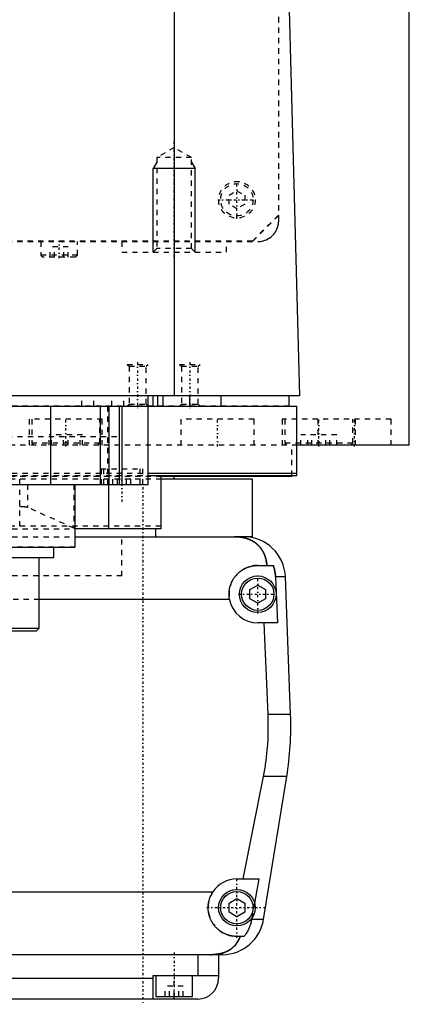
# Model space of a CAD drawing. Extents: x -120 to 120, y -92 to 634.
# Tile 3 of 10: x 25 to 100, y -82 to 106. Entities that reach past the tile are written whole.
import ezdxf

# ---------------------------------------------------------------- set-up
doc = ezdxf.new("R2010")
doc.units = 0
doc.linetypes.add('CENTER', pattern=[1.5, 0.45, -0.5, 0.05, -0.5])
doc.linetypes.add('DASHED', pattern=[2, 1, -1])
for name, color, linetype in [('AM_0', 7, 'CONTINUOUS'), ('AM_10', 7, 'CONTINUOUS'), ('AM_3', 7, 'DASHED'), ('AM_7', 7, 'CENTER')]:
    doc.layers.add(name, color=color, linetype=linetype)

msp = doc.modelspace()

# ---------------------------------------------------------------- linework, layer by layer
at = {"layer": 'AM_0', "color": 7, "linetype": 'CONTINUOUS'}
for p, q in [((100, 25), (100, 363)), ((55.06, 34.5), (55.06, 116.6)), ((76.83, 115.63), (79, 34.5)), ((79, 34.5), (-79, 34.5)), ((50, 17.5), (50, 34.5)), ((51, 32.5), (51, 34.5)), ((51.9, 32.5), (51.9, 34.5)), ((52.9, 32.5), (52.9, 34.5)), ((58, 32.5), (58, 34.5)), ((64, 32.5), (64, 34.5)), ((77, 32.5), (77, 34.5)), ((-78.5, 32.5), (78.5, 32.5)), ((31.31, 32.5), (31.31, 17.5)), ((40.83, 32.5), (40.83, 17.5)), ((42.5, 32.5), (42.5, 17.5)), ((44.5, 32.5), (44.5, 17.5)), ((45, 32.5), (45, 17.5)), ((78.5, 19.2), (78.5, 32.5)), ((100, 25), (78.56, 25)), ((50.02, 19.7), (78.5, 19.7)), ((50.02, 19.2), (78.5, 19.2)), ((52.5, 9), (52.5, 19.2)), ((77.5, 19), (52.56, 19)), ((55, 18.5), (55, 19)), ((77.5, 19), (77.5, 19.2)), ((-50, 17.5), (50, 17.5)), ((36, 17.5), (36, 5.5)), ((42.5, 9), (42.5, 17.5)), ((70, 18.5), (52.56, 18.5)), ((70, 7.5), (70, 18.5)), ((52.5, 9), (36, 9)), ((51.5, 7.5), (51.5, 9)), ((36, 7.5), (68.3, 7.5)), ((70, 7.5), (66.56, 7.5)), ((-36, 5.5), (36, 5.5)), ((32, 3.5), (32, 5.5)), ((-32, 3.5), (32, 3.5)), ((29.18, -10), (29.18, 3.5)), ((71, 2), (73.97, 2)), ((69.5, -2.63), (71, -1.77)), ((71, -1.77), (72.5, -2.63)), ((76.29, -0.2), (74.4, -0.2)), ((74.4, -0.2), (74.75, -9)), ((77.28, -26.54), (76.29, -0.2)), ((69.5, -4.37), (69.5, -2.63)), ((72.5, -2.63), (72.5, -4.37)), ((65.59, -4.5), (29.18, -4.5)), ((71, -5.23), (69.5, -4.37)), ((72.5, -4.37), (71, -5.23)), ((74.75, -9), (71, -9)), ((72.97, -26.54), (72.2, -9)), ((-29.17, -10), (29.18, -10)), ((-28.67, -10.5), (28.68, -10.5)), ((28.68, -10.5), (29.18, -10)), ((77.28, -26.54), (72.97, -26.54)), ((68.19, -58), (72.1, -38.4)), ((76.54, -38.4), (72.1, -38.4)), ((72.1, -65.78), (76.54, -38.4)), ((67, -58), (71.21, -58)), ((71.21, -58), (70.39, -62.62)), ((-62.39, -60.5), (62.39, -60.5)), ((65.5, -62.63), (67, -61.77)), ((67, -61.77), (68.5, -62.63)), ((65.5, -64.37), (65.5, -62.63)), ((68.5, -62.63), (68.5, -64.37)), ((67, -65.23), (65.5, -64.37)), ((68.5, -64.37), (67, -65.23)), ((69.87, -65.5), (69.82, -65.78)), ((72.1, -65.78), (69.82, -65.78)), ((68.39, -69), (67, -69)), ((64.2, -72.5), (-64.2, -72.5)), ((59.5, -72.5), (59.5, -76.5)), ((63.5, -72.5), (63.5, -77)), ((-51, -77), (51, -77)), ((51, -81), (51, -76.5)), ((51, -76.5), (63.5, -76.5)), ((51.5, -76.5), (51.5, -80.5)), ((58.5, -80.5), (58.5, -76.5)), ((59.5, -81), (-59.5, -81)), ((51.5, -80.5), (58.5, -80.5)), ((55, -81), (55, -80.5))]:
    msp.add_line(p, q, dxfattribs=at)
for points in [[(72.74, 2, 0), (72.74, 2.05, 0), (72.73, 2.14, 0), (72.72, 2.23, 0), (72.72, 2.27, 0), (72.71, 2.32, 0), (72.7, 2.41, 0), (72.69, 2.5, 0), (72.68, 2.59, 0), (72.66, 2.68, 0), (72.65, 2.76, 0), (72.64, 2.81, 0), (72.63, 2.85, 0), (72.61, 2.94, 0), (72.6, 3.03, 0), (72.58, 3.11, 0), (72.56, 3.2, 0), (72.54, 3.28, 0), (72.52, 3.33, 0), (72.51, 3.37, 0), (72.49, 3.45, 0), (72.46, 3.53, 0), (72.45, 3.58, 0), (72.44, 3.62, 0), (72.41, 3.7, 0), (72.39, 3.78, 0), (72.37, 3.82, 0), (72.36, 3.86, 0), (72.33, 3.94, 0), (72.3, 4.01, 0), (72.27, 4.09, 0), (72.23, 4.17, 0), (72.2, 4.24, 0), (72.18, 4.28, 0), (72.17, 4.32, 0), (72.13, 4.39, 0), (72.1, 4.46, 0), (72.06, 4.54, 0), (72.02, 4.61, 0), (71.98, 4.68, 0), (71.96, 4.71, 0), (71.94, 4.75, 0), (71.9, 4.82, 0), (71.86, 4.89, 0), (71.82, 4.95, 0), (71.78, 5.02, 0), (71.73, 5.08, 0), (71.71, 5.12, 0), (71.69, 5.15, 0), (71.64, 5.21, 0), (71.6, 5.28, 0), (71.55, 5.34, 0), (71.5, 5.4, 0), (71.45, 5.46, 0), (71.43, 5.49, 0), (71.4, 5.52, 0), (71.35, 5.58, 0), (71.3, 5.64, 0), (71.25, 5.7, 0), (71.19, 5.75, 0), (71.14, 5.81, 0), (71.11, 5.84, 0), (71.08, 5.87, 0), (71.03, 5.92, 0), (70.97, 5.98, 0), (70.94, 6, 0), (70.91, 6.03, 0), (70.85, 6.08, 0), (70.79, 6.13, 0), (70.76, 6.16, 0), (70.73, 6.18, 0), (70.67, 6.23, 0), (70.6, 6.28, 0), (70.54, 6.33, 0), (70.47, 6.38, 0), (70.41, 6.43, 0), (70.37, 6.45, 0), (70.34, 6.47, 0), (70.27, 6.52, 0), (70.2, 6.56, 0), (70.13, 6.61, 0), (70.06, 6.65, 0), (69.99, 6.69, 0), (69.95, 6.71, 0), (69.91, 6.73, 0), (69.84, 6.77, 0), (69.76, 6.81, 0), (69.69, 6.85, 0), (69.61, 6.88, 0), (69.53, 6.92, 0), (69.5, 6.94, 0), (69.46, 6.95, 0), (69.38, 6.99, 0), (69.3, 7.02, 0), (69.22, 7.05, 0), (69.13, 7.08, 0), (69.05, 7.11, 0), (69.01, 7.13, 0), (68.97, 7.14, 0), (68.89, 7.17, 0), (68.8, 7.19, 0), (68.72, 7.22, 0), (68.63, 7.24, 0), (68.54, 7.27, 0), (68.5, 7.28, 0), (68.46, 7.29, 0), (68.37, 7.31, 0), (68.28, 7.33, 0), (68.23, 7.34, 0), (68.19, 7.35, 0), (68.1, 7.36, 0), (68.01, 7.38, 0), (67.96, 7.39, 0), (67.91, 7.4, 0), (67.82, 7.41, 0), (67.73, 7.42, 0), (67.64, 7.44, 0), (67.55, 7.45, 0), (67.45, 7.46, 0), (67.41, 7.46, 0), (67.36, 7.47, 0), (67.27, 7.47, 0), (67.17, 7.48, 0), (67.08, 7.49, 0), (66.99, 7.49, 0), (66.89, 7.49, 0), (66.85, 7.5, 0), (66.8, 7.5, 0), (66.7, 7.5, 0), (66.61, 7.5, 0), (66.56, 7.5, 0)], [(65.59, -4.5, 0), (65.58, -4.46, 0), (65.57, -4.37, 0), (65.55, -4.28, 0), (65.55, -4.23, 0), (65.54, -4.19, 0), (65.53, -4.1, 0), (65.52, -4.01, 0), (65.52, -3.92, 0), (65.51, -3.83, 0), (65.51, -3.74, 0), (65.5, -3.7, 0), (65.5, -3.65, 0), (65.5, -3.57, 0), (65.5, -3.48, 0), (65.5, -3.39, 0), (65.5, -3.31, 0), (65.51, -3.22, 0), (65.51, -3.18, 0), (65.51, -3.13, 0), (65.52, -3.04, 0), (65.53, -2.96, 0), (65.53, -2.91, 0), (65.54, -2.87, 0), (65.55, -2.78, 0), (65.56, -2.69, 0), (65.57, -2.65, 0), (65.57, -2.6, 0), (65.59, -2.52, 0), (65.61, -2.43, 0), (65.62, -2.34, 0), (65.64, -2.25, 0), (65.66, -2.17, 0), (65.68, -2.12, 0), (65.69, -2.08, 0), (65.71, -1.99, 0), (65.74, -1.91, 0), (65.76, -1.82, 0), (65.79, -1.74, 0), (65.82, -1.65, 0), (65.84, -1.61, 0), (65.85, -1.57, 0), (65.88, -1.48, 0), (65.92, -1.4, 0), (65.95, -1.32, 0), (65.99, -1.23, 0), (66.03, -1.15, 0), (66.05, -1.11, 0), (66.06, -1.07, 0), (66.11, -0.99, 0), (66.15, -0.91, 0), (66.19, -0.83, 0), (66.23, -0.76, 0), (66.28, -0.68, 0), (66.3, -0.64, 0), (66.32, -0.6, 0), (66.37, -0.53, 0), (66.42, -0.45, 0), (66.47, -0.38, 0), (66.52, -0.31, 0), (66.57, -0.24, 0), (66.6, -0.2, 0), (66.62, -0.17, 0), (66.68, -0.1, 0), (66.73, -0.03, 0), (66.76, 0, 0), (66.79, 0.04, 0), (66.84, 0.1, 0), (66.9, 0.17, 0), (66.93, 0.2, 0), (66.96, 0.23, 0), (67.02, 0.29, 0), (67.08, 0.35, 0), (67.14, 0.41, 0), (67.2, 0.47, 0), (67.26, 0.53, 0), (67.29, 0.56, 0), (67.32, 0.59, 0), (67.39, 0.65, 0), (67.45, 0.7, 0), (67.52, 0.76, 0), (67.59, 0.81, 0), (67.66, 0.87, 0), (67.69, 0.89, 0), (67.73, 0.92, 0), (67.8, 0.97, 0), (67.87, 1.02, 0), (67.95, 1.07, 0), (68.02, 1.12, 0), (68.1, 1.17, 0), (68.14, 1.2, 0), (68.17, 1.22, 0), (68.25, 1.26, 0), (68.33, 1.31, 0), (68.41, 1.35, 0), (68.49, 1.39, 0), (68.57, 1.44, 0), (68.61, 1.46, 0), (68.66, 1.48, 0), (68.74, 1.51, 0), (68.82, 1.55, 0), (68.91, 1.59, 0), (68.99, 1.62, 0), (69.08, 1.65, 0), (69.12, 1.67, 0), (69.17, 1.69, 0), (69.25, 1.72, 0), (69.34, 1.74, 0), (69.38, 1.76, 0), (69.43, 1.77, 0), (69.52, 1.8, 0), (69.61, 1.82, 0), (69.65, 1.83, 0), (69.7, 1.84, 0), (69.79, 1.86, 0), (69.88, 1.88, 0), (69.97, 1.9, 0), (70.06, 1.92, 0), (70.15, 1.93, 0), (70.19, 1.94, 0), (70.24, 1.95, 0), (70.33, 1.96, 0), (70.42, 1.97, 0), (70.51, 1.98, 0), (70.6, 1.99, 0), (70.69, 1.99, 0), (70.73, 1.99, 0), (70.78, 2, 0), (70.87, 2, 0), (70.96, 2, 0), (71, 2, 0)], [(73.97, 2, 0), (73.99, 1.94, 0), (74.03, 1.83, 0), (74.07, 1.71, 0), (74.09, 1.65, 0), (74.1, 1.59, 0), (74.14, 1.47, 0), (74.17, 1.34, 0), (74.2, 1.22, 0), (74.23, 1.1, 0), (74.26, 0.97, 0), (74.27, 0.91, 0), (74.28, 0.85, 0), (74.3, 0.72, 0), (74.32, 0.6, 0), (74.34, 0.47, 0), (74.35, 0.35, 0), (74.37, 0.23, 0), (74.37, 0.16, 0), (74.38, 0.1, 0), (74.39, -0.02, 0), (74.39, -0.14, 0), (74.4, -0.2, 0)], [(72.1, -38.4, 0), (72.17, -38.06, 0), (72.29, -37.39, 0), (72.4, -36.71, 0), (72.45, -36.38, 0), (72.5, -36.04, 0), (72.59, -35.36, 0), (72.68, -34.69, 0), (72.75, -34.02, 0), (72.82, -33.35, 0), (72.87, -32.69, 0), (72.9, -32.36, 0), (72.92, -32.03, 0), (72.96, -31.37, 0), (72.98, -30.72, 0), (73, -30.07, 0), (73.02, -29.43, 0), (73.02, -28.79, 0), (73.02, -28.47, 0), (73.02, -28.16, 0), (73.01, -27.51, 0), (72.99, -26.87, 0), (72.97, -26.54, 0)], [(67, -69, 0), (66.94, -69, 0), (66.83, -69, 0), (66.72, -68.99, 0), (66.67, -68.99, 0), (66.61, -68.99, 0), (66.5, -68.98, 0), (66.39, -68.97, 0), (66.27, -68.95, 0), (66.16, -68.94, 0), (66.05, -68.92, 0), (66, -68.91, 0), (65.94, -68.9, 0), (65.83, -68.87, 0), (65.72, -68.85, 0), (65.61, -68.82, 0), (65.5, -68.79, 0), (65.39, -68.76, 0), (65.34, -68.74, 0), (65.28, -68.72, 0), (65.17, -68.69, 0), (65.07, -68.65, 0), (65.02, -68.63, 0), (64.96, -68.61, 0), (64.86, -68.57, 0), (64.76, -68.52, 0), (64.7, -68.5, 0), (64.65, -68.47, 0), (64.55, -68.43, 0), (64.45, -68.37, 0), (64.36, -68.32, 0), (64.26, -68.27, 0), (64.16, -68.21, 0), (64.12, -68.18, 0), (64.07, -68.15, 0), (63.98, -68.1, 0), (63.89, -68.04, 0), (63.8, -67.97, 0), (63.71, -67.91, 0), (63.63, -67.85, 0), (63.59, -67.81, 0), (63.55, -67.78, 0), (63.46, -67.71, 0), (63.38, -67.64, 0), (63.31, -67.58, 0), (63.23, -67.51, 0), (63.16, -67.44, 0), (63.12, -67.4, 0), (63.09, -67.36, 0), (63.01, -67.29, 0), (62.94, -67.21, 0), (62.87, -67.14, 0), (62.81, -67.06, 0), (62.74, -66.98, 0), (62.71, -66.94, 0), (62.67, -66.9, 0), (62.61, -66.81, 0), (62.55, -66.73, 0), (62.49, -66.64, 0), (62.43, -66.55, 0), (62.37, -66.46, 0), (62.34, -66.42, 0), (62.31, -66.37, 0), (62.26, -66.28, 0), (62.2, -66.19, 0), (62.18, -66.14, 0), (62.15, -66.1, 0), (62.1, -66, 0), (62.05, -65.9, 0), (62.03, -65.86, 0), (62.01, -65.81, 0), (61.96, -65.71, 0), (61.92, -65.61, 0), (61.88, -65.51, 0), (61.84, -65.41, 0), (61.81, -65.31, 0), (61.79, -65.26, 0), (61.77, -65.21, 0), (61.74, -65.1, 0), (61.71, -65, 0), (61.68, -64.9, 0), (61.65, -64.79, 0), (61.63, -64.69, 0), (61.62, -64.63, 0), (61.61, -64.58, 0), (61.59, -64.47, 0), (61.57, -64.37, 0), (61.55, -64.26, 0), (61.54, -64.16, 0), (61.53, -64.05, 0), (61.52, -64, 0), (61.52, -63.95, 0), (61.51, -63.84, 0), (61.5, -63.73, 0), (61.5, -63.63, 0), (61.5, -63.52, 0), (61.5, -63.42, 0), (61.5, -63.37, 0), (61.5, -63.31, 0), (61.51, -63.21, 0), (61.51, -63.1, 0), (61.52, -62.99, 0), (61.53, -62.88, 0), (61.55, -62.77, 0), (61.56, -62.72, 0), (61.56, -62.66, 0), (61.58, -62.56, 0), (61.6, -62.45, 0), (61.61, -62.39, 0), (61.62, -62.34, 0), (61.65, -62.23, 0), (61.68, -62.12, 0), (61.69, -62.06, 0), (61.71, -62.01, 0), (61.74, -61.9, 0), (61.77, -61.79, 0), (61.81, -61.68, 0), (61.85, -61.57, 0), (61.89, -61.47, 0), (61.91, -61.41, 0), (61.93, -61.36, 0), (61.98, -61.26, 0), (62.03, -61.15, 0), (62.08, -61.05, 0), (62.13, -60.95, 0), (62.18, -60.84, 0), (62.21, -60.79, 0), (62.24, -60.74, 0), (62.3, -60.65, 0), (62.36, -60.55, 0), (62.39, -60.5, 0)], [(69.82, -65.78, 0), (69.8, -65.88, 0), (69.76, -66.08, 0), (69.71, -66.27, 0), (69.69, -66.37, 0), (69.66, -66.46, 0), (69.61, -66.65, 0), (69.55, -66.83, 0), (69.49, -67.01, 0), (69.42, -67.19, 0), (69.34, -67.38, 0), (69.3, -67.47, 0), (69.26, -67.57, 0), (69.17, -67.75, 0), (69.07, -67.93, 0), (68.98, -68.11, 0), (68.88, -68.28, 0), (68.77, -68.45, 0), (68.72, -68.53, 0), (68.67, -68.61, 0), (68.56, -68.77, 0), (68.45, -68.92, 0), (68.39, -69, 0)], [(61.92, -72.5, 0), (62.15, -72.5, 0), (62.41, -72.49, 0), (62.48, -72.49, 0), (62.55, -72.48, 0), (62.59, -72.48, 0), (62.63, -72.48, 0), (62.7, -72.47, 0), (62.77, -72.46, 0), (62.85, -72.46, 0), (62.92, -72.45, 0), (62.99, -72.44, 0), (63.03, -72.44, 0), (63.07, -72.43, 0), (63.14, -72.43, 0), (63.21, -72.42, 0), (63.25, -72.41, 0), (63.28, -72.41, 0), (63.36, -72.39, 0), (63.43, -72.38, 0), (63.46, -72.38, 0), (63.5, -72.37, 0), (63.57, -72.36, 0), (63.64, -72.34, 0), (63.71, -72.33, 0), (63.78, -72.31, 0), (63.86, -72.3, 0), (63.89, -72.29, 0), (63.93, -72.28, 0), (63.99, -72.26, 0), (64.06, -72.25, 0), (64.13, -72.23, 0), (64.2, -72.21, 0), (64.27, -72.19, 0), (64.3, -72.18, 0), (64.33, -72.17, 0), (64.4, -72.15, 0), (64.47, -72.13, 0), (64.53, -72.1, 0), (64.6, -72.08, 0), (64.66, -72.06, 0), (64.69, -72.04, 0), (64.72, -72.03, 0), (64.79, -72.01, 0), (64.85, -71.98, 0), (64.91, -71.95, 0), (64.97, -71.93, 0), (65.03, -71.9, 0), (65.06, -71.89, 0), (65.09, -71.87, 0), (65.15, -71.84, 0), (65.21, -71.81, 0), (65.27, -71.78, 0), (65.33, -71.75, 0), (65.39, -71.72, 0), (65.42, -71.7, 0), (65.45, -71.69, 0), (65.5, -71.65, 0), (65.56, -71.62, 0), (65.59, -71.6, 0), (65.61, -71.59, 0), (65.67, -71.55, 0), (65.72, -71.52, 0), (65.75, -71.5, 0), (65.78, -71.48, 0), (65.83, -71.44, 0), (65.88, -71.41, 0), (65.93, -71.37, 0), (65.98, -71.33, 0), (66.03, -71.29, 0), (66.06, -71.27, 0), (66.08, -71.25, 0), (66.13, -71.21, 0), (66.18, -71.17, 0), (66.34, -71.03, 0), (66.6, -70.77, 0), (66.84, -70.49, 0), (67.05, -70.19, 0), (67.15, -70.03, 0), (67.25, -69.87, 0), (67.42, -69.54, 0), (67.57, -69.18, 0), (67.64, -69, 0)]]:
    msp.add_polyline3d(points, dxfattribs=at)
for centre, radius in [((71, -3.5), 3.5), ((71, -3.5), 3.1), ((67, -63.5), 3.5), ((67, -63.5), 3.1)]:
    msp.add_circle(centre, radius, dxfattribs=at)
for centre, radius, start, end in [((68.3, -0.5), 8, 2.139, 90), ((71, -3.5), 5.5, 190.4757, 270), ((17.32, -28.78), 60, 350.775, 2.139), ((67, -63.5), 5.5, 90, 146.9443), ((64.2, -64.5), 8, 270, 350.775), ((59.5, -77), 4, 270, 0)]:
    msp.add_arc(centre, radius, start, end, dxfattribs=at)
at = {"layer": 'AM_10', "color": 7, "linetype": 'CONTINUOUS'}
for p, q in [((51.68, 79.17), (51, 78)), ((58.32, 79.17), (59, 78)), ((59, 78), (51, 78)), ((51, 62), (51, 78)), ((59, 62), (59, 78))]:
    msp.add_line(p, q, dxfattribs=at)
at = {"layer": 'AM_3', "color": 6, "linetype": 'DASHED'}
for p, q in [((75, 68), (75, 380)), ((74.95, 374.95), (74.95, 69.05)), ((55, 82), (51.68, 80.08)), ((58.32, 80.08), (55, 82)), ((51.68, 80.08), (51.68, 62.68)), ((58.32, 80.08), (51.68, 80.08)), ((58.32, 62.68), (58.32, 80.08)), ((65.5, 72.87), (67, 73.73)), ((67, 73.73), (68.5, 72.87)), ((65.5, 71.13), (65.5, 72.87)), ((68.5, 72.87), (68.5, 71.13)), ((67, 70.27), (65.5, 71.13)), ((68.5, 71.13), (67, 70.27)), ((74.95, 69.05), (69.95, 64.05)), ((75, 69), (70, 64)), ((-71, 64), (71, 64)), ((69.95, 64.05), (-69.95, 64.05)), ((29.5, 64), (29.5, 61.4)), ((31.27, 61), (31.27, 63)), ((34.73, 63), (31.27, 63)), ((32.13, 61), (32.13, 63)), ((33.87, 61), (33.87, 63)), ((34.73, 61), (34.73, 63)), ((36.5, 61.4), (36.5, 64)), ((45, 64), (45, 62)), ((51.68, 62.68), (51, 62)), ((58.32, 62.68), (51.68, 62.68)), ((59, 62), (58.32, 62.68)), ((65, 62), (65, 64)), ((29.5, 61.4), (29.9, 61)), ((36.5, 61.4), (29.5, 61.4)), ((36.1, 61), (29.9, 61)), ((36.1, 61), (36.5, 61.4)), ((45, 62), (65, 62)), ((46, 40.5), (46.38, 40.12)), ((46, 40.5), (50, 40.5)), ((46.38, 40.12), (46.38, 32.88)), ((46.38, 40.12), (49.62, 40.12)), ((49.62, 40.12), (50, 40.5)), ((49.62, 32.88), (49.62, 40.12)), ((56, 40.5), (56.38, 40.12)), ((56, 40.5), (60, 40.5)), ((56.38, 40.12), (56.38, 32.88)), ((56.38, 40.12), (59.62, 40.12)), ((59.62, 40.12), (60, 40.5)), ((59.62, 32.88), (59.62, 40.12)), ((37.31, 32.5), (37.31, 34.5)), ((39.62, 32.5), (39.62, 34.5)), ((43.08, 32.5), (43.08, 34.5)), ((45.38, 32.5), (45.38, 34.5)), ((77, 32.5), (-50, 32.5)), ((42.23, 32.5), (42.23, 17.5)), ((46.38, 32.88), (46, 32.5)), ((46.38, 32.88), (49.62, 32.88)), ((50, 32.5), (49.62, 32.88)), ((56.38, 32.88), (56, 32.5)), ((56.38, 32.88), (59.62, 32.88)), ((60, 32.5), (59.62, 32.88)), ((27.25, 30), (27.25, 25)), ((41.25, 30), (27.25, 30)), ((27.75, 30), (27.75, 25.4)), ((40.75, 25.4), (40.75, 30)), ((41.25, 25), (41.25, 30)), ((56.29, 30), (56.29, 25)), ((70.29, 30), (56.29, 30)), ((70.29, 25), (70.29, 30)), ((75.69, 30), (75.69, 25)), ((96.5, 30), (75.69, 30)), ((76.19, 30), (76.19, 25.4)), ((82.5, 30), (82.5, 25)), ((89.19, 25.4), (89.19, 30)), ((89.69, 25), (89.69, 30)), ((96.5, 25), (96.5, 30)), ((-45, 26.7), (45, 26.7)), ((37.45, 27), (31.05, 27)), ((31.05, 25), (31.05, 27)), ((31.5, 25), (31.5, 27)), ((33.8, 25), (33.8, 27)), ((34.7, 25), (34.7, 27)), ((37, 25), (37, 27)), ((37.45, 25), (37.45, 27)), ((86.12, 27), (79.25, 27)), ((79.25, 25), (79.25, 27)), ((80.58, 25), (80.58, 27)), ((81.36, 25), (81.36, 27)), ((84.01, 25), (84.01, 27)), ((84.8, 25), (84.8, 27)), ((86.12, 25), (86.12, 27)), ((78.56, 25), (-78.56, 25)), ((27.75, 25.4), (28.15, 25)), ((40.75, 25.4), (27.75, 25.4)), ((40.35, 25), (40.75, 25.4)), ((76.19, 25.4), (76.59, 25)), ((89.19, 25.4), (76.19, 25.4)), ((77.5, 19.2), (77.5, 25)), ((88.79, 25), (89.19, 25.4)), ((52.56, 19), (-52.56, 19)), ((-50.02, 19.7), (50.02, 19.7)), ((-50.02, 19.2), (50.02, 19.2)), ((25.44, 9.5), (25.44, 19.5)), ((41, 20.5), (41, 17.5)), ((41, 20.5), (49, 20.5)), ((41.5, 20.5), (41.5, 17.5)), ((48.5, 17.5), (48.5, 20.5)), ((49, 17.5), (49, 20.5)), ((52.56, 18.5), (0.87, 18.5)), ((26.96, 17.5), (26.96, 13.1)), ((35.82, 17.5), (35.82, 9.14)), ((46.73, 18.5), (43.27, 18.5)), ((43.27, 17.5), (43.27, 18.5)), ((44.13, 17.5), (44.13, 18.5)), ((45.87, 17.5), (45.87, 18.5)), ((46.73, 17.5), (46.73, 18.5)), ((35.82, 9.14), (26.96, 13.1)), ((52.5, 9.5), (-52.5, 9.5)), ((-36, 9), (36, 9)), ((-36, 7.5), (36, 7.5)), ((45, 0), (45, 7.5)), ((45, 0), (45, 7.5)), ((36, 5.52), (-36, 5.52)), ((45, 0), (-45, 0)), ((29.18, -4.5), (-29.17, -4.5)), ((70.39, -62.62), (69.87, -65.5)), ((55, -80.5), (55, -76.5)), ((53.27, -80.5), (53.27, -78.5)), ((56.73, -78.5), (53.27, -78.5)), ((54.13, -80.5), (54.13, -78.5)), ((55.87, -80.5), (55.87, -78.5)), ((56.73, -80.5), (56.73, -78.5))]:
    msp.add_line(p, q, dxfattribs=at)
for points in [[(71, 64, 0), (71.15, 64, 0), (71.45, 64.02, 0), (71.75, 64.07, 0), (71.9, 64.1, 0), (72.05, 64.14, 0), (72.35, 64.24, 0), (72.65, 64.36, 0), (72.94, 64.5, 0), (73.21, 64.67, 0), (73.48, 64.86, 0), (73.61, 64.97, 0), (73.63, 64.99, 0), (73.67, 65.02, 0), (73.71, 65.06, 0), (73.73, 65.08, 0), (73.75, 65.1, 0), (73.79, 65.14, 0), (73.83, 65.17, 0), (73.87, 65.21, 0), (73.91, 65.25, 0), (73.95, 65.3, 0), (73.97, 65.32, 0), (73.99, 65.34, 0), (74.02, 65.38, 0), (74.06, 65.42, 0), (74.1, 65.47, 0), (74.13, 65.51, 0), (74.17, 65.56, 0), (74.19, 65.58, 0), (74.2, 65.6, 0), (74.24, 65.65, 0), (74.27, 65.7, 0), (74.31, 65.75, 0), (74.34, 65.8, 0), (74.38, 65.86, 0), (74.39, 65.88, 0), (74.41, 65.91, 0), (74.44, 65.96, 0), (74.47, 66.02, 0), (74.51, 66.07, 0), (74.54, 66.13, 0), (74.57, 66.19, 0), (74.58, 66.22, 0), (74.59, 66.25, 0), (74.62, 66.31, 0), (74.65, 66.37, 0), (74.68, 66.43, 0), (74.7, 66.49, 0), (74.73, 66.55, 0), (74.74, 66.58, 0), (74.75, 66.61, 0), (74.77, 66.68, 0), (74.8, 66.74, 0), (74.81, 66.77, 0), (74.82, 66.81, 0), (74.84, 66.87, 0), (74.86, 66.94, 0), (74.87, 66.97, 0), (74.87, 67, 0), (74.89, 67.07, 0), (74.91, 67.14, 0), (74.92, 67.21, 0), (74.93, 67.27, 0), (74.95, 67.34, 0), (74.95, 67.38, 0), (74.96, 67.41, 0), (74.97, 67.48, 0), (74.97, 67.55, 0), (74.98, 67.62, 0), (74.99, 67.69, 0), (74.99, 67.76, 0), (74.99, 67.79, 0), (75, 67.83, 0), (75, 67.9, 0), (75, 67.97, 0), (75, 68, 0)], [(26.96, 13.1, 0), (26.94, 13.1, 0), (26.91, 13.11, 0), (26.87, 13.12, 0), (26.85, 13.13, 0), (26.82, 13.14, 0), (26.77, 13.15, 0), (26.71, 13.16, 0), (26.64, 13.17, 0), (26.57, 13.18, 0), (26.49, 13.19, 0), (26.44, 13.19, 0), (26.4, 13.2, 0), (26.3, 13.21, 0), (26.2, 13.22, 0), (26.1, 13.23, 0), (25.99, 13.24, 0), (25.87, 13.25, 0), (25.81, 13.25, 0), (25.74, 13.25, 0), (25.61, 13.26, 0), (25.48, 13.27, 0), (25.41, 13.27, 0)], [(36, 8.99, 0), (36, 9.01, 0), (35.96, 9.06, 0), (35.88, 9.12, 0), (35.82, 9.14, 0)], [(66.56, 7.5, 0), (66.61, 7.5, 0), (66.7, 7.5, 0), (66.8, 7.5, 0), (66.84, 7.5, 0), (66.89, 7.49, 0), (66.98, 7.49, 0), (67.08, 7.49, 0), (67.17, 7.48, 0), (67.26, 7.47, 0), (67.35, 7.47, 0), (67.4, 7.46, 0), (67.45, 7.46, 0), (67.54, 7.45, 0), (67.63, 7.44, 0), (67.72, 7.42, 0), (67.82, 7.41, 0), (67.91, 7.4, 0), (67.95, 7.39, 0), (68, 7.38, 0), (68.09, 7.37, 0), (68.18, 7.35, 0), (68.23, 7.34, 0), (68.27, 7.33, 0), (68.36, 7.31, 0), (68.45, 7.29, 0), (68.49, 7.28, 0), (68.53, 7.27, 0), (68.62, 7.24, 0), (68.71, 7.22, 0), (68.79, 7.2, 0), (68.88, 7.17, 0), (68.96, 7.14, 0), (69, 7.13, 0), (69.04, 7.11, 0), (69.13, 7.08, 0), (69.21, 7.05, 0), (69.29, 7.02, 0), (69.37, 6.99, 0), (69.45, 6.96, 0), (69.49, 6.94, 0), (69.53, 6.92, 0), (69.6, 6.89, 0), (69.68, 6.85, 0), (69.76, 6.81, 0), (69.83, 6.77, 0), (69.91, 6.74, 0), (69.94, 6.72, 0), (69.98, 6.69, 0), (70.05, 6.65, 0), (70.12, 6.61, 0), (70.19, 6.57, 0), (70.26, 6.52, 0), (70.33, 6.48, 0), (70.37, 6.46, 0), (70.4, 6.43, 0), (70.47, 6.39, 0), (70.53, 6.34, 0), (70.6, 6.29, 0), (70.66, 6.24, 0), (70.72, 6.19, 0), (70.75, 6.17, 0), (70.78, 6.14, 0), (70.84, 6.09, 0), (70.9, 6.04, 0), (70.93, 6.01, 0), (70.96, 5.98, 0), (71.02, 5.93, 0), (71.08, 5.87, 0), (71.1, 5.85, 0), (71.13, 5.82, 0), (71.19, 5.76, 0), (71.24, 5.71, 0), (71.29, 5.65, 0), (71.34, 5.59, 0), (71.4, 5.53, 0), (71.42, 5.5, 0), (71.45, 5.47, 0), (71.5, 5.41, 0), (71.54, 5.35, 0), (71.59, 5.28, 0), (71.64, 5.22, 0), (71.68, 5.16, 0), (71.71, 5.12, 0), (71.73, 5.09, 0), (71.77, 5.02, 0), (71.82, 4.96, 0), (71.86, 4.89, 0), (71.9, 4.82, 0), (71.94, 4.75, 0), (71.96, 4.72, 0), (71.98, 4.68, 0), (72.02, 4.61, 0), (72.06, 4.54, 0), (72.1, 4.46, 0), (72.13, 4.39, 0), (72.17, 4.32, 0), (72.18, 4.28, 0), (72.2, 4.24, 0), (72.24, 4.16, 0), (72.27, 4.09, 0), (72.3, 4.01, 0), (72.33, 3.93, 0), (72.36, 3.85, 0), (72.37, 3.81, 0), (72.39, 3.77, 0), (72.42, 3.69, 0), (72.44, 3.61, 0), (72.46, 3.57, 0), (72.47, 3.52, 0), (72.49, 3.44, 0), (72.52, 3.36, 0), (72.53, 3.32, 0), (72.54, 3.27, 0), (72.56, 3.19, 0), (72.58, 3.1, 0), (72.6, 3.02, 0), (72.62, 2.93, 0), (72.63, 2.84, 0), (72.64, 2.8, 0), (72.65, 2.76, 0), (72.66, 2.67, 0), (72.68, 2.58, 0), (72.72, 2.27, 0), (72.74, 2, 0)], [(74.4, -0.2, 0), (74.39, -0.14, 0), (74.39, -0.02, 0), (74.38, 0.1, 0), (74.37, 0.16, 0), (74.37, 0.23, 0), (74.35, 0.35, 0), (74.34, 0.47, 0), (74.32, 0.6, 0), (74.3, 0.72, 0), (74.28, 0.85, 0), (74.27, 0.91, 0), (74.26, 0.97, 0), (74.23, 1.1, 0), (74.2, 1.22, 0), (74.17, 1.34, 0), (74.14, 1.47, 0), (74.1, 1.59, 0), (74.09, 1.65, 0), (74.07, 1.71, 0), (74.03, 1.83, 0), (73.99, 1.94, 0), (73.97, 2, 0)], [(67.64, -69, 0), (67.57, -69.19, 0), (67.42, -69.55, 0), (67.24, -69.89, 0), (67.14, -70.05, 0), (67.04, -70.21, 0), (66.82, -70.51, 0), (66.59, -70.78, 0), (66.32, -71.04, 0), (66.16, -71.19, 0), (66.11, -71.23, 0), (66.07, -71.27, 0), (66.04, -71.29, 0), (66.02, -71.31, 0), (65.97, -71.34, 0), (65.92, -71.38, 0), (65.87, -71.42, 0), (65.81, -71.45, 0), (65.76, -71.49, 0), (65.73, -71.51, 0), (65.71, -71.53, 0), (65.65, -71.56, 0), (65.6, -71.6, 0), (65.57, -71.61, 0), (65.54, -71.63, 0), (65.49, -71.66, 0), (65.43, -71.69, 0), (65.4, -71.71, 0), (65.38, -71.73, 0), (65.32, -71.76, 0), (65.26, -71.79, 0), (65.2, -71.82, 0), (65.14, -71.85, 0), (65.08, -71.88, 0), (65.05, -71.89, 0), (65.02, -71.91, 0), (64.96, -71.93, 0), (64.9, -71.96, 0), (64.83, -71.99, 0), (64.77, -72.01, 0), (64.71, -72.04, 0), (64.68, -72.05, 0), (64.64, -72.06, 0), (64.58, -72.09, 0), (64.52, -72.11, 0), (64.45, -72.13, 0), (64.39, -72.15, 0), (64.32, -72.17, 0), (64.29, -72.18, 0), (64.25, -72.19, 0), (64.19, -72.21, 0), (64.12, -72.23, 0), (64.05, -72.25, 0), (63.98, -72.27, 0), (63.92, -72.28, 0), (63.88, -72.29, 0), (63.85, -72.3, 0), (63.78, -72.31, 0), (63.71, -72.33, 0), (63.64, -72.34, 0), (63.57, -72.36, 0), (63.5, -72.37, 0), (63.46, -72.38, 0), (63.43, -72.38, 0), (63.36, -72.39, 0), (63.28, -72.41, 0), (63.25, -72.41, 0), (63.21, -72.42, 0), (63.14, -72.43, 0), (63.07, -72.43, 0), (63.03, -72.44, 0), (62.99, -72.44, 0), (62.92, -72.45, 0), (62.85, -72.46, 0), (62.77, -72.46, 0), (62.7, -72.47, 0), (62.63, -72.48, 0), (62.59, -72.48, 0), (62.55, -72.48, 0), (62.48, -72.49, 0), (62.41, -72.49, 0), (62.15, -72.5, 0), (61.92, -72.5, 0)]]:
    msp.add_polyline3d(points, dxfattribs=at)
for radius in [3.5, 3.1]:
    msp.add_circle((67, 72), radius, dxfattribs=at)
for centre, start, end in [((71, -3.5), 90, 190.4757), ((67, -63.5), 146.9443, 270)]:
    msp.add_arc(centre, 5.5, start, end, dxfattribs=at)
at = {"layer": 'AM_7', "color": 4, "linetype": 'CENTER'}
for p, q in [((55, 61), (55, 83)), ((67, 68.33), (67, 75.67)), ((63.33, 72), (70.68, 72)), ((33, 60.85), (33, 64.15)), ((48, 40.9), (48, 32.1)), ((58, 40.9), (58, 32.1)), ((34.25, 24.75), (34.25, 30.25)), ((63.29, 24.75), (63.29, 30.25)), ((82.69, 24.75), (82.69, 30.25)), ((89.5, 24.75), (89.5, 30.25)), ((45, 20.8), (45, 14.2)), ((49, 17), (49, -82)), ((71, -7.18), (71, 0.18)), ((67.33, -3.5), (74.68, -3.5)), ((67, -69.27), (67, -57.73)), ((61.23, -63.5), (72.77, -63.5)), ((55, -72.1), (55, -80.9))]:
    msp.add_line(p, q, dxfattribs=at)

doc.saveas('drawing.dxf')
